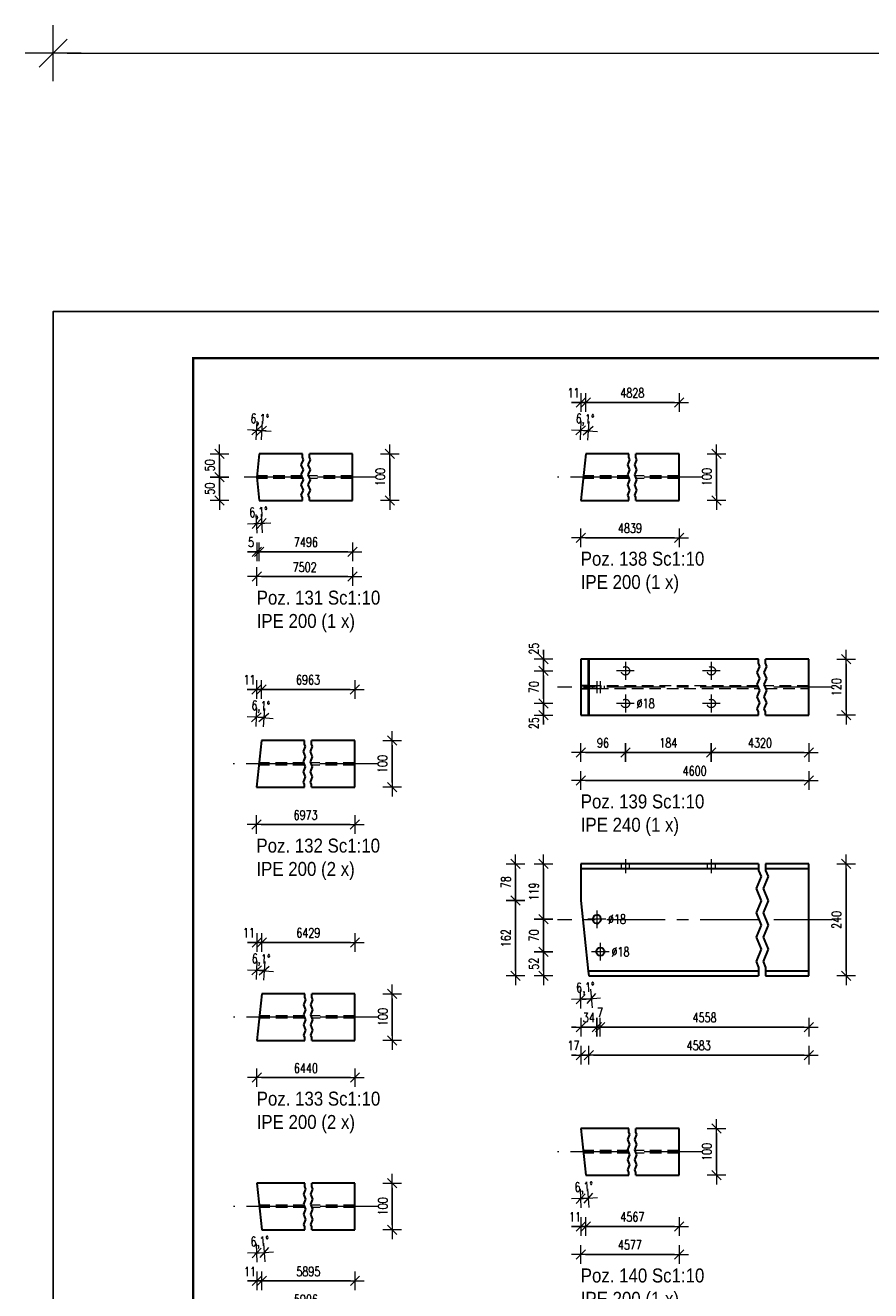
# Model space of a CAD drawing. Header units: millimetres. Extents: x -162 to 500, y 16347 to 16842.
# Tile 3 of 14: x -162 to 19, y 16557 to 16828. Entities that reach past the tile are written whole.
import ezdxf

# ---------------------------------------------------------------- set-up
doc = ezdxf.new("R2010")
doc.units = ezdxf.units.MM
doc.header["$LTSCALE"] = 10
doc.linetypes.add('HIDDEN', pattern=[0.375, 0.25, -0.125])
doc.linetypes.add('MITTE', pattern=[2, 1.25, -0.25, 0.25, -0.25])
doc.layers.get('Defpoints').update_dxf_attribs({"color": 1})
doc.layers.add('_FORMATKA', color=8, linetype='Continuous', plot=False)
for name, color, linetype, lineweight in [('_RAMKA', 7, 'Continuous', 35), ('PS_DIM', 4, 'Continuous', 13), ('PS_Hidden', 2, 'HIDDEN', 9), ('PS_Mid', 5, 'MITTE', 15), ('PS_Shape', 161, 'Continuous', 30), ('PS_SOLID', 7, 'Continuous', 30), ('PS_TEXT', 3, 'Continuous', 18)]:
    doc.layers.add(name, color=color, linetype=linetype, lineweight=lineweight)
doc.styles.add('gil', font='txt', dxfattribs={"width": 0.9})
doc.styles.add('simplex', font='simplex.shx', dxfattribs={"width": 0.75})
doc.dimstyles.new('1_10_PRZ', dxfattribs={"dimtxt": 2, "dimasz": 1, "dimexe": 2, "dimexo": 5, "dimgap": 1, "dimtad": 1, "dimdec": 0, "dimlfac": 10, "dimtxsty": 'simplex', "dimblk": 'dimznak', "dimcen": 2, "dimse1": 1, "dimse2": 1, "dimclrt": 3, "dimadec": 1, "dimazin": 0, "dimtfac": 1, "dimtdec": 0, "dimtix": 1, "dimtmove": 2, "dimatfit": 3, "dimldrblk": 'dim-grot', "dimfxl": 1, "dimarcsym": 0})
doc.dimstyles.new('1_10_PRZ_DS1-LS10', dxfattribs={"dimtxt": 2, "dimasz": 1, "dimexe": 2, "dimexo": 5, "dimgap": 1, "dimtad": 1, "dimdec": 0, "dimlfac": 10, "dimtxsty": 'simplex', "dimblk": 'dimznak', "dimcen": 2, "dimse1": 1, "dimse2": 1, "dimclrt": 3, "dimadec": 1, "dimazin": 0, "dimtfac": 1, "dimtdec": 0, "dimtix": 1, "dimtmove": 2, "dimatfit": 3, "dimldrblk": 'dim-grot', "dimfxl": 1, "dimarcsym": 0})

# ---------------------------------------------------------------- blocks, each defined once
blk = doc.blocks.new('dim-grot')
blk.add_hatch(color=256).paths.add_polyline_path([(0, 0), (-2, 0.5), (-2, -0.5)])
blk.add_lwpolyline([(0, 0), (-2, 0.5), (-2, -0.5), (0, 0)])
blk = doc.blocks.new('dimznak')
at = {"color": 0}
for points in [[(0, 2), (0, -2)], [(-2, 0), (2, 0)]]:
    blk.add_lwpolyline(points, dxfattribs=at)
at = {"color": 2}
blk.add_lwpolyline([(1, 1), (-1, -1)], dxfattribs=at)
blk = doc.blocks.new('*D15')
at = {"layer": 'Defpoints', "color": 0, "transparency": 16777216}
for p in [(-112.79, 16731.09), (-112.25, 16726.09), (-112.25, 16715.09)]:
    blk.add_point(p, dxfattribs=at)
at = {"layer": 'PS_DIM', "color": 0, "lineweight": -2, "transparency": 16777216}
for p, q in [((-113.79, 16715.09), (-114.79, 16715.09)), ((-112.79, 16715.09), (-112.25, 16715.09)), ((-111.25, 16715.09), (-110.25, 16715.09))]:
    blk.add_line(p, q, dxfattribs=at)
blk.add_blockref('dimznak', (-112.79, 16715.09), dxfattribs=at)
at = {"layer": 'PS_DIM', "color": 0, "lineweight": -2, "transparency": 16777216, "rotation": 180}
blk.add_blockref('dimznak', (-112.25, 16715.09), dxfattribs=at)
at = {"layer": 'PS_DIM', "color": 3, "transparency": 16777216, "insert": (-114, 16717.13), "char_height": 2, "attachment_point": 5, "style": 'simplex'}
blk.add_mtext('5', dxfattribs=at)
blk = doc.blocks.new('*D21')
at = {"layer": 'Defpoints', "color": 0, "transparency": 16777216}
for p in [(-111.78, 16685.58), (-111.78, 16674.58), (-112.85, 16664.58)]:
    blk.add_point(p, dxfattribs=at)
at = {"layer": 'PS_DIM', "color": 0, "lineweight": -2, "transparency": 16777216}
for p, q in [((-113.85, 16685.58), (-114.85, 16685.58)), ((-112.85, 16685.58), (-111.78, 16685.58)), ((-110.78, 16685.58), (-109.78, 16685.58))]:
    blk.add_line(p, q, dxfattribs=at)
blk.add_blockref('dimznak', (-112.85, 16685.58), dxfattribs=at)
at = {"layer": 'PS_DIM', "color": 0, "lineweight": -2, "transparency": 16777216, "rotation": 180}
blk.add_blockref('dimznak', (-111.78, 16685.58), dxfattribs=at)
at = {"layer": 'PS_DIM', "color": 3, "transparency": 16777216, "insert": (-114.33, 16687.62), "char_height": 2, "attachment_point": 5, "style": 'simplex'}
blk.add_mtext('11', dxfattribs=at)
blk = doc.blocks.new('*D25')
at = {"layer": 'Defpoints', "color": 0, "transparency": 16777216}
for p in [(-111.72, 16631.33), (-111.72, 16620.33), (-112.79, 16610.33)]:
    blk.add_point(p, dxfattribs=at)
at = {"layer": 'PS_DIM', "color": 0, "lineweight": -2, "transparency": 16777216}
for p, q in [((-113.79, 16631.33), (-114.79, 16631.33)), ((-112.79, 16631.33), (-111.72, 16631.33)), ((-110.72, 16631.33), (-109.72, 16631.33))]:
    blk.add_line(p, q, dxfattribs=at)
blk.add_blockref('dimznak', (-112.79, 16631.33), dxfattribs=at)
at = {"layer": 'PS_DIM', "color": 0, "lineweight": -2, "transparency": 16777216, "rotation": 180}
blk.add_blockref('dimznak', (-111.72, 16631.33), dxfattribs=at)
at = {"layer": 'PS_DIM', "color": 3, "transparency": 16777216, "insert": (-114.46, 16633.37), "char_height": 2, "attachment_point": 5, "style": 'simplex'}
blk.add_mtext('11', dxfattribs=at)
blk = doc.blocks.new('*D29')
at = {"layer": 'Defpoints', "color": 0, "transparency": 16777216}
for p in [(-112.79, 16579.74), (-111.72, 16569.74), (-111.72, 16558.74)]:
    blk.add_point(p, dxfattribs=at)
at = {"layer": 'PS_DIM', "color": 0, "lineweight": -2, "transparency": 16777216}
for p, q in [((-113.79, 16558.74), (-114.79, 16558.74)), ((-112.79, 16558.74), (-111.72, 16558.74)), ((-110.72, 16558.74), (-109.72, 16558.74))]:
    blk.add_line(p, q, dxfattribs=at)
blk.add_blockref('dimznak', (-112.79, 16558.74), dxfattribs=at)
at = {"layer": 'PS_DIM', "color": 0, "lineweight": -2, "transparency": 16777216, "rotation": 180}
blk.add_blockref('dimznak', (-111.72, 16558.74), dxfattribs=at)
at = {"layer": 'PS_DIM', "color": 3, "transparency": 16777216, "insert": (-114.24, 16560.78), "char_height": 2, "attachment_point": 5, "style": 'simplex'}
blk.add_mtext('11', dxfattribs=at)
blk = doc.blocks.new('*D45')
at = {"layer": 'Defpoints', "color": 0, "transparency": 16777216}
for p in [(-42.25, 16747.09), (-42.25, 16736.09), (-43.32, 16726.09)]:
    blk.add_point(p, dxfattribs=at)
at = {"layer": 'PS_DIM', "color": 0, "lineweight": -2, "transparency": 16777216}
for p, q in [((-44.32, 16747.09), (-45.32, 16747.09)), ((-43.32, 16747.09), (-42.25, 16747.09)), ((-41.25, 16747.09), (-40.25, 16747.09))]:
    blk.add_line(p, q, dxfattribs=at)
blk.add_blockref('dimznak', (-43.32, 16747.09), dxfattribs=at)
at = {"layer": 'PS_DIM', "color": 0, "lineweight": -2, "transparency": 16777216, "rotation": 180}
blk.add_blockref('dimznak', (-42.25, 16747.09), dxfattribs=at)
at = {"layer": 'PS_DIM', "color": 3, "transparency": 16777216, "insert": (-44.87, 16749.13), "char_height": 2, "attachment_point": 5, "style": 'simplex'}
blk.add_mtext('11', dxfattribs=at)
blk = doc.blocks.new('*D52')
at = {"layer": 'Defpoints', "color": 0, "transparency": 16777216}
for p in [(-51.32, 16682.55), (-33.75, 16682.55), (-43.32, 16680.05)]:
    blk.add_point(p, dxfattribs=at)
at = {"layer": 'PS_DIM', "color": 0, "lineweight": -2, "transparency": 16777216}
for p, q in [((-51.32, 16683.55), (-51.32, 16684.55)), ((-51.32, 16680.05), (-51.32, 16682.55)), ((-51.32, 16679.05), (-51.32, 16678.05))]:
    blk.add_line(p, q, dxfattribs=at)
for p, rotation in [((-51.32, 16682.55), 270), ((-51.32, 16680.05), 90)]:
    blk.add_blockref('dimznak', p, dxfattribs=dict(at, rotation=rotation))
at = {"layer": 'PS_DIM', "color": 3, "transparency": 16777216, "insert": (-53.36, 16678.33), "char_height": 2, "attachment_point": 5, "rotation": 90, "style": 'simplex'}
blk.add_mtext('25', dxfattribs=at)
blk = doc.blocks.new('*D54')
at = {"layer": 'Defpoints', "color": 0, "transparency": 16777216}
for p in [(-51.32, 16692.05), (-43.32, 16692.05), (-33.75, 16689.55)]:
    blk.add_point(p, dxfattribs=at)
at = {"layer": 'PS_DIM', "color": 0, "lineweight": -2, "transparency": 16777216}
for p, q in [((-51.32, 16693.05), (-51.32, 16694.05)), ((-51.32, 16689.55), (-51.32, 16692.05)), ((-51.32, 16688.55), (-51.32, 16687.55))]:
    blk.add_line(p, q, dxfattribs=at)
for p, rotation in [((-51.32, 16692.05), 270), ((-51.32, 16689.55), 90)]:
    blk.add_blockref('dimznak', p, dxfattribs=dict(at, rotation=rotation))
at = {"layer": 'PS_DIM', "color": 3, "transparency": 16777216, "insert": (-53.36, 16694.29), "char_height": 2, "attachment_point": 5, "rotation": 90, "style": 'simplex'}
blk.add_mtext('25', dxfattribs=at)
blk = doc.blocks.new('*D56')
at = {"layer": 'Defpoints', "color": 0, "transparency": 16777216}
for p in [(-43.32, 16640.31), (-41.6, 16624.16), (-43.32, 16624.07), (-42.57, 16619.17)]:
    blk.add_point(p, dxfattribs=at)
at = {"layer": 'PS_DIM', "color": 0, "lineweight": -2, "transparency": 16777216}
blk.add_arc((-43.32, 16640.31), 21.15, 272.7088, 273.3846, dxfattribs=at)
for p, rotation in [((-41.07, 16619.28), 4.739035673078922), ((-43.32, 16619.16), 181.3544011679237)]:
    blk.add_blockref('dimznak', p, dxfattribs=dict(at, rotation=rotation))
at = {"layer": 'PS_DIM', "color": 3, "transparency": 16777216, "insert": (-42.31, 16621.38), "char_height": 2, "attachment_point": 5, "rotation": 3.0467, "style": 'simplex'}
blk.add_mtext('6,1°', dxfattribs=at)
blk = doc.blocks.new('*D57')
at = {"layer": 'Defpoints', "color": 0, "transparency": 16777216}
for p in [(-43.32, 16640.31), (-39.87, 16636.3), (-39.87, 16613.16)]:
    blk.add_point(p, dxfattribs=at)
at = {"layer": 'PS_DIM', "color": 0, "lineweight": -2, "transparency": 16777216}
for p, q in [((-44.32, 16613.16), (-45.32, 16613.16)), ((-43.32, 16613.16), (-39.87, 16613.16)), ((-38.87, 16613.16), (-37.87, 16613.16))]:
    blk.add_line(p, q, dxfattribs=at)
blk.add_blockref('dimznak', (-43.32, 16613.16), dxfattribs=at)
at = {"layer": 'PS_DIM', "color": 0, "lineweight": -2, "transparency": 16777216, "rotation": 180}
blk.add_blockref('dimznak', (-39.87, 16613.16), dxfattribs=at)
at = {"layer": 'PS_DIM', "color": 3, "transparency": 16777216, "insert": (-41.6, 16615.2), "char_height": 2, "attachment_point": 5, "style": 'simplex'}
blk.add_mtext('34', dxfattribs=at)
blk = doc.blocks.new('*D58')
at = {"layer": 'Defpoints', "color": 0, "transparency": 16777216}
for p in [(-39.87, 16636.3), (-39.13, 16629.34), (-39.13, 16613.16)]:
    blk.add_point(p, dxfattribs=at)
at = {"layer": 'PS_DIM', "color": 0, "lineweight": -2, "transparency": 16777216}
for p, q in [((-40.87, 16613.16), (-41.87, 16613.16)), ((-39.87, 16613.16), (-39.13, 16613.16)), ((-38.13, 16613.16), (-37.13, 16613.16))]:
    blk.add_line(p, q, dxfattribs=at)
blk.add_blockref('dimznak', (-39.87, 16613.16), dxfattribs=at)
at = {"layer": 'PS_DIM', "color": 0, "lineweight": -2, "transparency": 16777216, "rotation": 180}
blk.add_blockref('dimznak', (-39.13, 16613.16), dxfattribs=at)
at = {"layer": 'PS_DIM', "color": 3, "transparency": 16777216, "insert": (-39.2, 16616.31), "char_height": 2, "attachment_point": 5, "style": 'simplex'}
blk.add_mtext('7', dxfattribs=at)
blk = doc.blocks.new('*D60')
at = {"layer": 'Defpoints', "color": 0, "transparency": 16777216}
for p in [(-43.32, 16640.31), (-41.6, 16624.16), (-41.6, 16607.16)]:
    blk.add_point(p, dxfattribs=at)
at = {"layer": 'PS_DIM', "color": 0, "lineweight": -2, "transparency": 16777216}
for p, q in [((-44.32, 16607.16), (-45.32, 16607.16)), ((-43.32, 16607.16), (-41.6, 16607.16)), ((-40.6, 16607.16), (-39.6, 16607.16))]:
    blk.add_line(p, q, dxfattribs=at)
blk.add_blockref('dimznak', (-43.32, 16607.16), dxfattribs=at)
at = {"layer": 'PS_DIM', "color": 0, "lineweight": -2, "transparency": 16777216, "rotation": 180}
blk.add_blockref('dimznak', (-41.6, 16607.16), dxfattribs=at)
at = {"layer": 'PS_DIM', "color": 3, "transparency": 16777216, "insert": (-44.87, 16609.2), "char_height": 2, "attachment_point": 5, "style": 'simplex'}
blk.add_mtext('17', dxfattribs=at)
blk = doc.blocks.new('*D69')
at = {"layer": 'Defpoints', "color": 0, "transparency": 16777216}
for p in [(-43.32, 16591.42), (-42.25, 16581.42), (-42.25, 16570.42)]:
    blk.add_point(p, dxfattribs=at)
at = {"layer": 'PS_DIM', "color": 0, "lineweight": -2, "transparency": 16777216}
for p, q in [((-44.32, 16570.42), (-45.32, 16570.42)), ((-43.32, 16570.42), (-42.25, 16570.42)), ((-41.25, 16570.42), (-40.25, 16570.42))]:
    blk.add_line(p, q, dxfattribs=at)
blk.add_blockref('dimznak', (-43.32, 16570.42), dxfattribs=at)
at = {"layer": 'PS_DIM', "color": 0, "lineweight": -2, "transparency": 16777216, "rotation": 180}
blk.add_blockref('dimznak', (-42.25, 16570.42), dxfattribs=at)
at = {"layer": 'PS_DIM', "color": 3, "transparency": 16777216, "insert": (-44.56, 16572.46), "char_height": 2, "attachment_point": 5, "style": 'simplex'}
blk.add_mtext('11', dxfattribs=at)
blk = doc.blocks.new('*D508')
at = {"color": 252, "lineweight": -2, "transparency": 16777216}
blk.add_line((-647, 475.33), (-3, 475.33), dxfattribs=at)
at = {"layer": 'Defpoints', "color": 0, "transparency": 16777216}
for p in [(0, 475.33), (-650, 420), (0, 420)]:
    blk.add_point(p, dxfattribs=at)
at = {"color": 252, "lineweight": -2, "transparency": 16777216, "xscale": 3, "yscale": 3, "zscale": 3, "rotation": 180}
blk.add_blockref('dimznak', (-650, 475.33), dxfattribs=at)
at = {"color": 252, "lineweight": -2, "transparency": 16777216, "xscale": 3, "yscale": 3, "zscale": 3}
blk.add_blockref('dimznak', (0, 475.33), dxfattribs=at)
at = {"color": 252, "transparency": 16777216, "insert": (-325, 485.83), "char_height": 15, "attachment_point": 5, "style": 'simplex'}
blk.add_mtext('650', dxfattribs=at)
blk = doc.blocks.new('*X514')
at = {"color": 3, "style": 'gil', "width": 0.9}
for s, p in [('Poz. 131 Sc1:10', (-112.79, 16703.74)), ('IPE 200 (1 x)', (-112.79, 16698.74))]:
    blk.add_text(s, height=3, dxfattribs=at).set_placement(p)
blk = doc.blocks.new('*X515')
at = {"color": 1}
for p, q in [((-103, 16735.35), (-103, 16736.09)), ((-102.77, 16734.81), (-103, 16735.35)), ((-101.5, 16735.35), (-101.5, 16736.09)), ((-101.27, 16734.81), (-101.5, 16735.35)), ((-103.23, 16733.73), (-102.77, 16734.81)), ((-102.77, 16732.64), (-103.23, 16733.73)), ((-103.23, 16731.56), (-102.77, 16732.64)), ((-101.73, 16733.73), (-101.27, 16734.81)), ((-101.27, 16732.64), (-101.73, 16733.73)), ((-101.73, 16731.56), (-101.27, 16732.64)), ((-102.77, 16730.47), (-103.23, 16731.56)), ((-103.23, 16729.39), (-102.77, 16730.47)), ((-101.27, 16730.47), (-101.73, 16731.56)), ((-101.73, 16729.39), (-101.27, 16730.47)), ((-102.77, 16728.31), (-103.23, 16729.39)), ((-103.23, 16727.22), (-102.77, 16728.31)), ((-103, 16726.68), (-103.23, 16727.22)), ((-101.27, 16728.31), (-101.73, 16729.39)), ((-101.73, 16727.22), (-101.27, 16728.31)), ((-101.5, 16726.68), (-101.73, 16727.22)), ((-103, 16726.09), (-103, 16726.68)), ((-101.5, 16726.09), (-101.5, 16726.68))]:
    blk.add_line(p, q, dxfattribs=at)
at = {"layer": 'PS_Hidden', "color": 2, "linetype": 'HIDDEN'}
for p, q in [((-103, 16731.37), (-112.76, 16731.37)), ((-103, 16730.81), (-112.76, 16730.81)), ((-92.25, 16731.37), (-101.5, 16731.37)), ((-92.25, 16730.81), (-101.5, 16730.81))]:
    blk.add_line(p, q, dxfattribs=at)
at = {"layer": 'PS_Mid', "color": 5, "linetype": 'MITTE'}
for p, q in [((-103, 16731.09), (-117.79, 16731.09)), ((-87.25, 16731.09), (-101.5, 16731.09))]:
    blk.add_line(p, q, dxfattribs=at)
at = {"layer": 'PS_SOLID', "color": 7, "linetype": 'Continuous'}
for p, q in [((-112.25, 16736.09), (-112.79, 16731.09)), ((-103, 16736.09), (-112.25, 16736.09)), ((-92.25, 16736.09), (-101.5, 16736.09)), ((-92.25, 16726.09), (-92.25, 16736.09)), ((-112.79, 16731.09), (-112.25, 16726.09)), ((-112.25, 16726.09), (-103, 16726.09)), ((-101.5, 16726.09), (-92.25, 16726.09))]:
    blk.add_line(p, q, dxfattribs=at)
blk = doc.blocks.new('*X516')
at = {"color": 3, "style": 'gil', "width": 0.9}
for s, p in [('Poz. 132 Sc1:10', (-112.85, 16650.58)), ('IPE 200 (2 x)', (-112.85, 16645.58))]:
    blk.add_text(s, height=3, dxfattribs=at).set_placement(p)
blk = doc.blocks.new('*X517')
at = {"color": 1}
for p, q in [((-102.76, 16672.22), (-102.3, 16673.3)), ((-102.53, 16673.84), (-102.53, 16674.58)), ((-102.3, 16673.3), (-102.53, 16673.84)), ((-101.26, 16672.22), (-100.8, 16673.3)), ((-101.03, 16673.84), (-101.03, 16674.58)), ((-100.8, 16673.3), (-101.03, 16673.84)), ((-102.3, 16671.13), (-102.76, 16672.22)), ((-102.76, 16670.05), (-102.3, 16671.13)), ((-100.8, 16671.13), (-101.26, 16672.22)), ((-101.26, 16670.05), (-100.8, 16671.13)), ((-102.3, 16668.97), (-102.76, 16670.05)), ((-102.76, 16667.88), (-102.3, 16668.97)), ((-102.3, 16666.8), (-102.76, 16667.88)), ((-100.8, 16668.97), (-101.26, 16670.05)), ((-101.26, 16667.88), (-100.8, 16668.97)), ((-100.8, 16666.8), (-101.26, 16667.88)), ((-102.76, 16665.71), (-102.3, 16666.8)), ((-102.53, 16665.17), (-102.76, 16665.71)), ((-102.53, 16664.58), (-102.53, 16665.17)), ((-101.26, 16665.71), (-100.8, 16666.8)), ((-101.03, 16665.17), (-101.26, 16665.71)), ((-101.03, 16664.58), (-101.03, 16665.17))]:
    blk.add_line(p, q, dxfattribs=at)
at = {"layer": 'PS_Hidden', "color": 2, "linetype": 'HIDDEN'}
for p, q in [((-102.53, 16669.3), (-112.35, 16669.3)), ((-102.53, 16669.86), (-112.29, 16669.86)), ((-91.78, 16669.86), (-101.03, 16669.86)), ((-91.78, 16669.3), (-101.03, 16669.3))]:
    blk.add_line(p, q, dxfattribs=at)
at = {"layer": 'PS_Mid', "color": 5, "linetype": 'MITTE'}
for p, q in [((-102.53, 16669.58), (-117.85, 16669.58)), ((-86.78, 16669.58), (-101.03, 16669.58))]:
    blk.add_line(p, q, dxfattribs=at)
at = {"layer": 'PS_SOLID', "color": 7, "linetype": 'Continuous'}
for p, q in [((-111.78, 16674.58), (-112.85, 16664.58)), ((-102.53, 16674.58), (-111.78, 16674.58)), ((-91.78, 16674.58), (-101.03, 16674.58)), ((-91.78, 16664.58), (-91.78, 16674.58)), ((-112.85, 16664.58), (-102.53, 16664.58)), ((-101.03, 16664.58), (-91.78, 16664.58))]:
    blk.add_line(p, q, dxfattribs=at)
blk = doc.blocks.new('*X518')
at = {"color": 3, "style": 'gil', "width": 0.9}
for s, p in [('Poz. 133 Sc1:10', (-112.79, 16596.33)), ('IPE 200 (2 x)', (-112.79, 16591.33))]:
    blk.add_text(s, height=3, dxfattribs=at).set_placement(p)
blk = doc.blocks.new('*X519')
at = {"color": 1}
for p, q in [((-102.7, 16617.96), (-102.24, 16619.04)), ((-102.47, 16619.59), (-102.47, 16620.33)), ((-102.24, 16619.04), (-102.47, 16619.59)), ((-101.2, 16617.96), (-100.74, 16619.04)), ((-100.97, 16619.59), (-100.97, 16620.33)), ((-100.74, 16619.04), (-100.97, 16619.59)), ((-102.24, 16616.88), (-102.7, 16617.96)), ((-102.7, 16615.79), (-102.24, 16616.88)), ((-100.74, 16616.88), (-101.2, 16617.96)), ((-101.2, 16615.79), (-100.74, 16616.88)), ((-102.24, 16614.71), (-102.7, 16615.79)), ((-102.7, 16613.63), (-102.24, 16614.71)), ((-102.24, 16612.54), (-102.7, 16613.63)), ((-100.74, 16614.71), (-101.2, 16615.79)), ((-101.2, 16613.63), (-100.74, 16614.71)), ((-100.74, 16612.54), (-101.2, 16613.63)), ((-102.7, 16611.46), (-102.24, 16612.54)), ((-102.47, 16610.92), (-102.7, 16611.46)), ((-102.47, 16610.33), (-102.47, 16610.92)), ((-101.2, 16611.46), (-100.74, 16612.54)), ((-100.97, 16610.92), (-101.2, 16611.46)), ((-100.97, 16610.33), (-100.97, 16610.92))]:
    blk.add_line(p, q, dxfattribs=at)
at = {"layer": 'PS_Hidden', "color": 2, "linetype": 'HIDDEN'}
for p, q in [((-102.47, 16615.05), (-112.28, 16615.05)), ((-102.47, 16615.61), (-112.22, 16615.61)), ((-91.72, 16615.61), (-100.97, 16615.61)), ((-91.72, 16615.05), (-100.97, 16615.05))]:
    blk.add_line(p, q, dxfattribs=at)
at = {"layer": 'PS_Mid', "color": 5, "linetype": 'MITTE'}
for p, q in [((-102.47, 16615.33), (-117.79, 16615.33)), ((-86.72, 16615.33), (-100.97, 16615.33))]:
    blk.add_line(p, q, dxfattribs=at)
at = {"layer": 'PS_SOLID', "color": 7, "linetype": 'Continuous'}
for p, q in [((-111.72, 16620.33), (-112.79, 16610.33)), ((-102.47, 16620.33), (-111.72, 16620.33)), ((-91.72, 16620.33), (-100.97, 16620.33)), ((-91.72, 16610.33), (-91.72, 16620.33)), ((-112.79, 16610.33), (-102.47, 16610.33)), ((-100.97, 16610.33), (-91.72, 16610.33))]:
    blk.add_line(p, q, dxfattribs=at)
blk = doc.blocks.new('*X521')
at = {"color": 1}
for p, q in [((-102.7, 16577.37), (-102.24, 16578.45)), ((-102.47, 16579), (-102.47, 16579.74)), ((-102.24, 16578.45), (-102.47, 16579)), ((-101.2, 16577.37), (-100.74, 16578.45)), ((-100.97, 16579), (-100.97, 16579.74)), ((-100.74, 16578.45), (-100.97, 16579)), ((-102.24, 16576.29), (-102.7, 16577.37)), ((-102.7, 16575.2), (-102.24, 16576.29)), ((-100.74, 16576.29), (-101.2, 16577.37)), ((-101.2, 16575.2), (-100.74, 16576.29)), ((-102.24, 16574.12), (-102.7, 16575.2)), ((-102.7, 16573.04), (-102.24, 16574.12)), ((-102.24, 16571.95), (-102.7, 16573.04)), ((-100.74, 16574.12), (-101.2, 16575.2)), ((-101.2, 16573.04), (-100.74, 16574.12)), ((-100.74, 16571.95), (-101.2, 16573.04)), ((-102.7, 16570.87), (-102.24, 16571.95)), ((-102.47, 16570.33), (-102.7, 16570.87)), ((-102.47, 16569.74), (-102.47, 16570.33)), ((-101.2, 16570.87), (-100.74, 16571.95)), ((-100.97, 16570.33), (-101.2, 16570.87)), ((-100.97, 16569.74), (-100.97, 16570.33))]:
    blk.add_line(p, q, dxfattribs=at)
at = {"layer": 'PS_Hidden', "color": 2, "linetype": 'HIDDEN'}
for p, q in [((-102.47, 16575.02), (-112.28, 16575.02)), ((-102.47, 16574.46), (-112.22, 16574.46)), ((-91.72, 16575.02), (-100.97, 16575.02)), ((-91.72, 16574.46), (-100.97, 16574.46))]:
    blk.add_line(p, q, dxfattribs=at)
at = {"layer": 'PS_Mid', "color": 5, "linetype": 'MITTE'}
for p, q in [((-102.47, 16574.74), (-117.79, 16574.74)), ((-86.72, 16574.74), (-100.97, 16574.74))]:
    blk.add_line(p, q, dxfattribs=at)
at = {"layer": 'PS_SOLID', "color": 7, "linetype": 'Continuous'}
for p, q in [((-102.47, 16579.74), (-112.79, 16579.74)), ((-112.79, 16579.74), (-111.72, 16569.74)), ((-91.72, 16579.74), (-100.97, 16579.74)), ((-91.72, 16569.74), (-91.72, 16579.74)), ((-111.72, 16569.74), (-102.47, 16569.74)), ((-100.97, 16569.74), (-91.72, 16569.74))]:
    blk.add_line(p, q, dxfattribs=at)
blk = doc.blocks.new('*X528')
at = {"color": 3, "style": 'gil', "width": 0.9}
for s, p in [('Poz. 138 Sc1:10', (-43.32, 16712.09)), ('IPE 200 (1 x)', (-43.32, 16707.09))]:
    blk.add_text(s, height=3, dxfattribs=at).set_placement(p)
blk = doc.blocks.new('*X529')
at = {"color": 1}
for p, q in [((-33, 16735.35), (-33, 16736.09)), ((-32.77, 16734.81), (-33, 16735.35)), ((-31.5, 16735.35), (-31.5, 16736.09)), ((-31.27, 16734.81), (-31.5, 16735.35)), ((-33.23, 16733.73), (-32.77, 16734.81)), ((-32.77, 16732.64), (-33.23, 16733.73)), ((-33.23, 16731.56), (-32.77, 16732.64)), ((-31.73, 16733.73), (-31.27, 16734.81)), ((-31.27, 16732.64), (-31.73, 16733.73)), ((-31.73, 16731.56), (-31.27, 16732.64)), ((-32.77, 16730.47), (-33.23, 16731.56)), ((-33.23, 16729.39), (-32.77, 16730.47)), ((-31.27, 16730.47), (-31.73, 16731.56)), ((-31.73, 16729.39), (-31.27, 16730.47)), ((-32.77, 16728.31), (-33.23, 16729.39)), ((-33.23, 16727.22), (-32.77, 16728.31)), ((-33, 16726.68), (-33.23, 16727.22)), ((-31.27, 16728.31), (-31.73, 16729.39)), ((-31.73, 16727.22), (-31.27, 16728.31)), ((-31.5, 16726.68), (-31.73, 16727.22)), ((-33, 16726.09), (-33, 16726.68)), ((-31.5, 16726.09), (-31.5, 16726.68))]:
    blk.add_line(p, q, dxfattribs=at)
at = {"layer": 'PS_Hidden', "color": 2, "linetype": 'HIDDEN'}
for p, q in [((-33, 16730.81), (-42.82, 16730.81)), ((-33, 16731.37), (-42.76, 16731.37)), ((-22.25, 16731.37), (-31.5, 16731.37)), ((-22.25, 16730.81), (-31.5, 16730.81))]:
    blk.add_line(p, q, dxfattribs=at)
at = {"layer": 'PS_Mid', "color": 5, "linetype": 'MITTE'}
for p, q in [((-33, 16731.09), (-48.32, 16731.09)), ((-17.25, 16731.09), (-31.5, 16731.09))]:
    blk.add_line(p, q, dxfattribs=at)
at = {"layer": 'PS_SOLID', "color": 7, "linetype": 'Continuous'}
for p, q in [((-42.25, 16736.09), (-43.32, 16726.09)), ((-33, 16736.09), (-42.25, 16736.09)), ((-22.25, 16736.09), (-31.5, 16736.09)), ((-22.25, 16726.09), (-22.25, 16736.09)), ((-43.32, 16726.09), (-33, 16726.09)), ((-31.5, 16726.09), (-22.25, 16726.09))]:
    blk.add_line(p, q, dxfattribs=at)
blk = doc.blocks.new('*X530')
at = {"color": 1}
for p, q in [((-5.2, 16691.16), (-5.2, 16692.05)), ((-3.7, 16691.16), (-3.7, 16692.05)), ((-5.48, 16689.21), (-4.93, 16690.51)), ((-4.93, 16687.91), (-5.48, 16689.21)), ((-4.93, 16690.51), (-5.2, 16691.16)), ((-3.98, 16689.21), (-3.43, 16690.51)), ((-3.43, 16687.91), (-3.98, 16689.21)), ((-3.43, 16690.51), (-3.7, 16691.16)), ((-5.48, 16686.61), (-4.93, 16687.91)), ((-4.93, 16685.31), (-5.48, 16686.61)), ((-3.98, 16686.61), (-3.43, 16687.91)), ((-3.43, 16685.31), (-3.98, 16686.61)), ((-5.48, 16684.01), (-4.93, 16685.31)), ((-4.93, 16682.71), (-5.48, 16684.01)), ((-3.98, 16684.01), (-3.43, 16685.31)), ((-3.43, 16682.71), (-3.98, 16684.01)), ((-5.48, 16681.41), (-4.93, 16682.71)), ((-5.2, 16680.76), (-5.48, 16681.41)), ((-3.98, 16681.41), (-3.43, 16682.71)), ((-3.7, 16680.76), (-3.98, 16681.41)), ((-5.2, 16680.05), (-5.2, 16680.76)), ((-3.7, 16680.05), (-3.7, 16680.76))]:
    blk.add_line(p, q, dxfattribs=at)
at = {"layer": 'PS_Hidden', "color": 2, "linetype": 'HIDDEN'}
for p, q in [((-43.32, 16692.05), (-43.32, 16685.74)), ((-5.2, 16686.36), (-41.7, 16686.36)), ((-41.7, 16685.74), (-39.87, 16685.74)), ((-40.77, 16686.36), (-40.77, 16685.74)), ((-40.03, 16686.36), (-40.03, 16685.74)), ((-39.87, 16685.74), (-5.2, 16685.74)), ((-38.97, 16685.74), (-38.97, 16686.36)), ((-38.23, 16685.74), (-38.23, 16686.36)), ((5.55, 16686.36), (-3.7, 16686.36)), ((-3.7, 16685.74), (5.55, 16685.74))]:
    blk.add_line(p, q, dxfattribs=at)
at = {"layer": 'PS_Hidden', "color": 2}
for centre in [(-33.75, 16689.55), (-15.35, 16689.55), (-33.75, 16682.55), (-15.35, 16682.55)]:
    blk.add_circle(centre, 0.9, dxfattribs=at)
at = {"layer": 'PS_Mid', "color": 5, "linetype": 'MITTE'}
for p, q in [((-31.85, 16689.55), (-35.65, 16689.55)), ((-33.75, 16691.45), (-33.75, 16687.65)), ((-13.45, 16689.55), (-17.25, 16689.55)), ((-15.35, 16691.45), (-15.35, 16687.65)), ((-39.87, 16687.36), (-39.87, 16684.74)), ((-39.13, 16687.36), (-39.13, 16684.74)), ((-5.2, 16686.05), (-48.32, 16686.05)), ((-33.75, 16684.45), (-33.75, 16680.65)), ((-15.35, 16684.45), (-15.35, 16680.65)), ((10.55, 16686.05), (-3.7, 16686.05)), ((-31.85, 16682.55), (-35.65, 16682.55)), ((-13.45, 16682.55), (-17.25, 16682.55))]:
    blk.add_line(p, q, dxfattribs=at)
at = {"layer": 'PS_SOLID', "color": 7, "linetype": 'Continuous'}
for p, q in [((-41.7, 16692.05), (-43.32, 16692.05)), ((-43.32, 16692.05), (-43.32, 16686.36)), ((-41.6, 16692.05), (-41.7, 16692.05)), ((-41.7, 16692.05), (-41.7, 16686.36)), ((-5.2, 16692.05), (-41.6, 16692.05)), ((-41.6, 16692.05), (-41.6, 16680.05)), ((5.55, 16692.05), (-3.7, 16692.05)), ((5.55, 16680.05), (5.55, 16692.05)), ((-41.7, 16686.36), (-43.32, 16686.36)), ((-43.32, 16686.36), (-43.32, 16685.74)), ((-43.32, 16685.74), (-41.7, 16685.74)), ((-43.32, 16685.74), (-43.32, 16680.05)), ((-41.7, 16685.74), (-41.7, 16680.05)), ((-43.32, 16680.05), (-41.7, 16680.05)), ((-41.7, 16680.05), (-41.6, 16680.05)), ((-41.6, 16680.05), (-5.2, 16680.05)), ((-3.7, 16680.05), (5.55, 16680.05))]:
    blk.add_line(p, q, dxfattribs=at)
blk = doc.blocks.new('*X531')
at = {"color": 3, "style": 'gil', "width": 0.9}
for s, p in [('Poz. 139 Sc1:10', (-43.32, 16660.05)), ('IPE 240 (1 x)', (-43.32, 16655.05))]:
    blk.add_text(s, height=3, dxfattribs=at).set_placement(p)
blk = doc.blocks.new('*X532')
at = {"color": 1}
for p, q in [((-5.2, 16648.16), (-5.2, 16646.75)), ((-5.2, 16646.75), (-4.65, 16645.45)), ((-3.7, 16648.16), (-3.7, 16646.75)), ((-3.7, 16646.75), (-3.15, 16645.45)), ((-4.65, 16645.45), (-5.75, 16642.85)), ((-3.15, 16645.45), (-4.25, 16642.85)), ((-5.75, 16642.85), (-4.65, 16640.25)), ((-4.25, 16642.85), (-3.15, 16640.25)), ((-4.65, 16640.25), (-5.75, 16637.65)), ((-5.75, 16637.65), (-4.65, 16635.05)), ((-3.15, 16640.25), (-4.25, 16637.65)), ((-4.25, 16637.65), (-3.15, 16635.05)), ((-4.65, 16635.05), (-5.75, 16632.45)), ((-3.15, 16635.05), (-4.25, 16632.45)), ((-5.75, 16632.45), (-4.65, 16629.85)), ((-4.25, 16632.45), (-3.15, 16629.85)), ((-4.65, 16629.85), (-5.75, 16627.25)), ((-3.15, 16629.85), (-4.25, 16627.25)), ((-5.75, 16627.25), (-5.2, 16625.95)), ((-4.25, 16627.25), (-3.7, 16625.95)), ((-5.2, 16625.95), (-5.2, 16624.16)), ((-3.7, 16625.95), (-3.7, 16624.16))]:
    blk.add_line(p, q, dxfattribs=at)
at = {"layer": 'PS_Hidden', "color": 2, "linetype": 'HIDDEN'}
for p, q in [((-43.32, 16647.18), (-43.32, 16648.16)), ((-34.65, 16648.16), (-34.65, 16647.18)), ((-32.85, 16647.18), (-32.85, 16648.16)), ((-16.25, 16648.16), (-16.25, 16647.18)), ((-14.45, 16647.18), (-14.45, 16648.16))]:
    blk.add_line(p, q, dxfattribs=at)
at = {"layer": 'PS_Mid', "color": 5, "linetype": 'MITTE'}
for p, q in [((-33.75, 16649.16), (-33.75, 16646.18)), ((-33.75, 16649.16), (-33.75, 16646.18)), ((-15.35, 16649.16), (-15.35, 16646.18)), ((-15.35, 16649.16), (-15.35, 16646.18)), ((-39.87, 16638.2), (-39.87, 16634.4)), ((-5.2, 16636.16), (-48.32, 16636.16)), ((-37.97, 16636.3), (-41.77, 16636.3)), ((10.55, 16636.16), (-3.7, 16636.16)), ((-39.13, 16631.24), (-39.13, 16627.44)), ((-37.23, 16629.34), (-41.03, 16629.34))]:
    blk.add_line(p, q, dxfattribs=at)
at = {"layer": 'PS_SOLID', "color": 7, "linetype": 'Continuous'}
for p, q in [((-5.2, 16648.16), (-43.32, 16648.16)), ((-43.32, 16648.16), (-43.32, 16647.18)), ((-43.32, 16647.18), (-33.75, 16647.18)), ((-43.32, 16647.18), (-43.32, 16640.31)), ((-33.75, 16647.18), (-15.35, 16647.18)), ((-15.35, 16647.18), (-5.2, 16647.18)), ((5.55, 16648.16), (-3.7, 16648.16)), ((-3.7, 16647.18), (5.55, 16647.18)), ((5.55, 16647.18), (5.55, 16648.16)), ((5.55, 16625.14), (5.55, 16647.18)), ((-43.32, 16640.31), (-41.7, 16625.14)), ((-39.13, 16635.82), (-39.42, 16635.52)), ((-39.1, 16635.85), (-39.13, 16635.82)), ((-5.2, 16625.14), (-41.7, 16625.14)), ((-41.7, 16625.14), (-41.6, 16624.16)), ((-41.6, 16624.16), (-5.2, 16624.16)), ((5.55, 16625.14), (-3.7, 16625.14)), ((-3.7, 16624.16), (5.55, 16624.16)), ((5.55, 16624.16), (5.55, 16625.14))]:
    blk.add_line(p, q, dxfattribs=at)
at = {"layer": 'PS_SOLID', "color": 7}
blk.add_circle((-39.13, 16629.34), 0.9, dxfattribs=at)
at = {"layer": 'PS_SOLID'}
blk.add_arc((-39.87, 16636.3), 0.9, 330, 300, dxfattribs=at)
blk = doc.blocks.new('*X533')
at = {"color": 3, "style": 'gil', "width": 0.9}
for s, p in [('Poz. 140 Sc1:10', (-43.32, 16558.42)), ('IPE 200 (1 x)', (-43.32, 16553.42))]:
    blk.add_text(s, height=3, dxfattribs=at).set_placement(p)
blk = doc.blocks.new('*X534')
at = {"color": 1}
for p, q in [((-33.23, 16589.05), (-32.77, 16590.14)), ((-32.77, 16587.97), (-33.23, 16589.05)), ((-33, 16590.68), (-33, 16591.42)), ((-32.77, 16590.14), (-33, 16590.68)), ((-31.73, 16589.05), (-31.27, 16590.14)), ((-31.27, 16587.97), (-31.73, 16589.05)), ((-31.5, 16590.68), (-31.5, 16591.42)), ((-31.27, 16590.14), (-31.5, 16590.68)), ((-33.23, 16586.89), (-32.77, 16587.97)), ((-32.77, 16585.8), (-33.23, 16586.89)), ((-31.73, 16586.89), (-31.27, 16587.97)), ((-31.27, 16585.8), (-31.73, 16586.89)), ((-33.23, 16584.72), (-32.77, 16585.8)), ((-32.77, 16583.63), (-33.23, 16584.72)), ((-33.23, 16582.55), (-32.77, 16583.63)), ((-31.73, 16584.72), (-31.27, 16585.8)), ((-31.27, 16583.63), (-31.73, 16584.72)), ((-31.73, 16582.55), (-31.27, 16583.63)), ((-33, 16582.01), (-33.23, 16582.55)), ((-33, 16581.42), (-33, 16582.01)), ((-31.5, 16582.01), (-31.73, 16582.55)), ((-31.5, 16581.42), (-31.5, 16582.01))]:
    blk.add_line(p, q, dxfattribs=at)
at = {"layer": 'PS_Hidden', "color": 2, "linetype": 'HIDDEN'}
for p, q in [((-33, 16586.7), (-42.82, 16586.7)), ((-33, 16586.14), (-42.76, 16586.14)), ((-22.25, 16586.7), (-31.5, 16586.7)), ((-22.25, 16586.14), (-31.5, 16586.14))]:
    blk.add_line(p, q, dxfattribs=at)
at = {"layer": 'PS_Mid', "color": 5, "linetype": 'MITTE'}
for p, q in [((-33, 16586.42), (-48.32, 16586.42)), ((-17.25, 16586.42), (-31.5, 16586.42))]:
    blk.add_line(p, q, dxfattribs=at)
at = {"layer": 'PS_SOLID', "color": 7, "linetype": 'Continuous'}
for p, q in [((-33, 16591.42), (-43.32, 16591.42)), ((-43.32, 16591.42), (-42.25, 16581.42)), ((-22.25, 16591.42), (-31.5, 16591.42)), ((-22.25, 16581.42), (-22.25, 16591.42)), ((-42.25, 16581.42), (-33, 16581.42)), ((-31.5, 16581.42), (-22.25, 16581.42))]:
    blk.add_line(p, q, dxfattribs=at)
blk = doc.blocks.new('*U502')
at = {"layer": '_FORMATKA', "lineweight": -3}
blk.add_lwpolyline([(-650, 0), (0, 0), (0, 420), (-650, 420)], close=True, dxfattribs=at)
at = {"layer": '_RAMKA', "lineweight": -3, "const_width": 0.5}
blk.add_lwpolyline([(-620, 10), (-10, 10), (-10, 410), (-620, 410)], close=True, dxfattribs=at)
dim = blk.add_linear_dim(base=(0, 475.33), p1=(-650, 420), p2=(0, 420), dimstyle='1_10_PRZ', override={"dimscale": 3, "dimtxt": 5, "dimlfac": 1, "dimclrd": 252, "dimclrt": 252})
dim.commit()
dim.dimension.update_dxf_attribs({"geometry": '*D508', "text_midpoint": (-325, 485.83)})

msp = doc.modelspace()

# ---------------------------------------------------------------- block references
at = {"layer": 'PS_DIM'}
msp.add_blockref('*U502', (493.6, 16346.61), dxfattribs=at)
for p, rotation in [((-112.79, 16741.1), 177.1368210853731), ((-111.72, 16741.05), 356.7711761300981), ((-43.32, 16741.1), 178.0909374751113), ((-41.73, 16741.02), 355.8170597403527), ((-112.79, 16721.09), 182.8652817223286), ((-111.73, 16721.15), 3.226721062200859), ((-112.85, 16679.59), 178.0909374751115), ((-111.26, 16679.51), 355.817059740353), ((-112.79, 16625.34), 178.0909374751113), ((-111.19, 16625.25), 355.8170597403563), ((-43.32, 16576.42), 181.9099252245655), ((-41.73, 16576.5), 4.182077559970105), ((-112.79, 16564.74), 181.9099252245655), ((-111.19, 16564.82), 4.182077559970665)]:
    msp.add_blockref('dimznak', p, dxfattribs=dict(at, rotation=rotation))
at = {"layer": 'PS_Shape', "color": 66}
for name in ['*X515', '*X529', '*X530', '*X517', '*X532', '*X519', '*X534', '*X521']:
    msp.add_blockref(name, (0, 0), dxfattribs=at)
at = {"layer": 'PS_TEXT'}
for name in ['*X528', '*X514', '*X531', '*X516', '*X518', '*X533']:
    msp.add_blockref(name, (0, 0), dxfattribs=at)

# ---------------------------------------------------------------- texts
at = {"layer": 'PS_DIM', "color": 3, "char_height": 2, "attachment_point": 5, "style": 'simplex'}
for insert, rotation in [((-112.14, 16743.28), 356.954), ((-42.41, 16743.27), 356.954), ((-112.37, 16723.29), 3.046), ((-111.94, 16681.76), 356.954), ((-111.87, 16627.5), 356.954), ((-42.64, 16578.63), 3.046), ((-112.11, 16566.95), 3.046)]:
    msp.add_mtext('6,1°', dxfattribs=dict(at, insert=insert, rotation=rotation))
at = {"layer": 'PS_DIM', "char_height": 2, "attachment_point": 4, "style": 'simplex'}
for insert in [(-31.35, 16682.55), (-37.47, 16636.3), (-36.73, 16629.34)]:
    msp.add_mtext('\\A1;%%c18', dxfattribs=dict(at, insert=insert))

# ---------------------------------------------------------------- dimensions: what is measured, and where the dimension line sits
at = {"layer": 'PS_DIM'}
for base, p1, p2, picture, middle in [((-42.25, 16747.09), (-43.32, 16726.09), (-42.25, 16736.09), '*D45', (-44.87, 16749.13)), ((-112.25, 16715.09), (-112.79, 16731.09), (-112.25, 16726.09), '*D15', (-114, 16717.13)), ((-111.78, 16685.58), (-112.85, 16664.58), (-111.78, 16674.58), '*D21', (-114.33, 16687.62)), ((-41.6, 16607.16), (-43.32, 16640.31), (-41.6, 16624.16), '*D60', (-44.87, 16609.2)), ((-39.8749, 16613.163), (-43.3203, 16640.3145), (-39.8749, 16636.3021), '*D57', (-41.5976, 16615.203)), ((-39.13, 16613.16), (-39.87, 16636.3), (-39.13, 16629.34), '*D58', (-39.2, 16616.31)), ((-111.72, 16631.33), (-112.79, 16610.33), (-111.72, 16620.33), '*D25', (-114.46, 16633.37)), ((-42.25, 16570.42), (-43.32, 16591.42), (-42.25, 16581.42), '*D69', (-44.56, 16572.46)), ((-111.72, 16558.74), (-112.79, 16579.74), (-111.72, 16569.74), '*D29', (-114.24, 16560.78))]:
    dim = msp.add_linear_dim(base=base, p1=p1, p2=p2, dimstyle='1_10_PRZ_DS1-LS10', dxfattribs=at)
    dim.commit()
    dim.dimension.update_dxf_attribs({"geometry": picture, "text_midpoint": middle, "dimtype": 128})
for base, p1, p2, location, text in [((-22.25, 16747.09), (-42.25, 16736.09), (-22.25, 16726.09), (-32.25, 16749.13), '4828'), ((-92.25, 16709.74), (-112.79, 16731.09), (-92.25, 16726.09), (-102.52, 16711.78), '7502'), ((-92.25, 16715.09), (-112.25, 16726.09), (-92.25, 16726.09), (-102.25, 16717.13), '7496'), ((-22.25, 16718.09), (-43.32, 16726.09), (-22.25, 16726.09), (-32.79, 16720.13), '4839'), ((-91.78, 16685.58), (-111.78, 16674.58), (-91.78, 16664.58), (-101.78, 16687.62), '6963'), ((5.55, 16672.05), (-15.35, 16682.55), (5.55, 16680.05), (-4.9, 16674.09), '4320'), ((5.55, 16666.05), (-43.32, 16680.05), (5.55, 16680.05), (-18.89, 16668.09), '4600'), ((-91.78, 16656.58), (-112.85, 16664.58), (-91.78, 16664.58), (-102.32, 16658.62), '6973'), ((-91.72, 16631.33), (-111.72, 16620.33), (-91.72, 16610.33), (-101.72, 16633.37), '6429'), ((5.55, 16613.16), (-39.13, 16629.34), (5.55, 16624.16), (-16.79, 16615.2), '4558'), ((5.55, 16607.16), (-41.6, 16624.16), (5.55, 16624.16), (-18.03, 16609.2), '4583'), ((-91.72, 16602.33), (-112.79, 16610.33), (-91.72, 16610.33), (-102.25, 16604.37), '6440'), ((-22.25, 16564.42), (-43.32, 16581.42), (-22.25, 16581.42), (-32.79, 16566.46), '4577'), ((-22.25, 16570.42), (-42.25, 16581.42), (-22.25, 16581.42), (-32.25, 16572.46), '4567'), ((-91.72, 16552.74), (-112.79, 16569.74), (-91.72, 16569.74), (-102.25, 16554.78), '5906'), ((-91.72, 16558.74), (-111.72, 16569.74), (-91.72, 16569.74), (-101.72, 16560.78), '5895')]:
    msp.add_linear_dim(base=base, p1=p1, p2=p2, location=location, text=text, dimstyle='1_10_PRZ_DS1-LS10', dxfattribs=at).render()
for base, p1, p2, location in [((-120.79, 16736.09), (-112.79, 16731.09), (-112.25, 16736.09), (-122.83, 16733.59)), ((-84.25, 16736.09), (-92.25, 16726.09), (-92.25, 16736.09), (-86.29, 16731.09)), ((-14.25, 16736.09), (-22.25, 16726.09), (-22.25, 16736.09), (-16.29, 16731.09)), ((-120.79, 16731.09), (-112.25, 16726.09), (-112.79, 16731.09), (-122.83, 16728.59)), ((13.55, 16692.05), (5.55, 16680.05), (5.55, 16692.05), (11.51, 16686.05)), ((-51.32, 16689.55), (-33.75, 16682.55), (-33.75, 16689.55), (-53.36, 16686.05)), ((-83.78, 16674.58), (-91.78, 16664.58), (-91.78, 16674.58), (-85.82, 16669.58)), ((-57.3203, 16648.163), (-43.3203, 16640.3145), (-43.3203, 16648.163), (-59.3603, 16644.2388)), ((-51.32, 16648.16), (-39.87, 16636.3), (-43.32, 16648.16), (-53.36, 16642.23)), ((13.55, 16648.16), (5.55, 16624.16), (5.55, 16648.16), (11.51, 16636.16)), ((-57.3203, 16640.3145), (-41.5961, 16624.163), (-43.3203, 16640.3145), (-59.3603, 16632.2388)), ((-51.32, 16636.3), (-39.13, 16629.34), (-39.87, 16636.3), (-53.36, 16632.82)), ((-51.32, 16629.34), (-41.6, 16624.16), (-39.13, 16629.34), (-53.36, 16626.75)), ((-83.72, 16620.33), (-91.72, 16610.33), (-91.72, 16620.33), (-85.76, 16615.33)), ((-14.25, 16591.42), (-22.25, 16581.42), (-22.25, 16591.42), (-16.29, 16586.42)), ((-83.72, 16579.74), (-91.72, 16569.74), (-91.72, 16579.74), (-85.76, 16574.74))]:
    msp.add_linear_dim(base=base, p1=p1, p2=p2, angle=90, location=location, dimstyle='1_10_PRZ_DS1-LS10', dxfattribs=at).render()
for base, p1, p2, picture, middle in [((-51.32, 16692.05), (-33.75, 16689.55), (-43.32, 16692.05), '*D54', (-53.36, 16694.29)), ((-51.32, 16682.55), (-43.32, 16680.05), (-33.75, 16682.55), '*D52', (-53.36, 16678.33))]:
    dim = msp.add_linear_dim(base=base, p1=p1, p2=p2, angle=90, dimstyle='1_10_PRZ_DS1-LS10', dxfattribs=at)
    dim.commit()
    dim.dimension.update_dxf_attribs({"geometry": picture, "text_midpoint": middle, "dimtype": 128})
for base, p1, p2, location in [((-33.75, 16672.05), (-43.32, 16680.05), (-33.75, 16682.55), (-38.54, 16674.09)), ((-15.35, 16672.05), (-33.75, 16682.55), (-15.35, 16682.55), (-24.55, 16674.09))]:
    msp.add_linear_dim(base=base, p1=p1, p2=p2, location=location, dimstyle='1_10_PRZ_DS1-LS10', dxfattribs=at).render()
dim = msp.add_angular_dim_3p(base=(-42.57, 16619.17), center=(-43.32, 16640.31), p1=(-43.32, 16624.07), p2=(-41.6, 16624.16), dimstyle='1_10_PRZ_DS1-LS10', dxfattribs=at)
dim.commit()
dim.dimension.update_dxf_attribs({"geometry": '*D56', "text_midpoint": (-42.31, 16621.38)})

doc.saveas('drawing.dxf')
